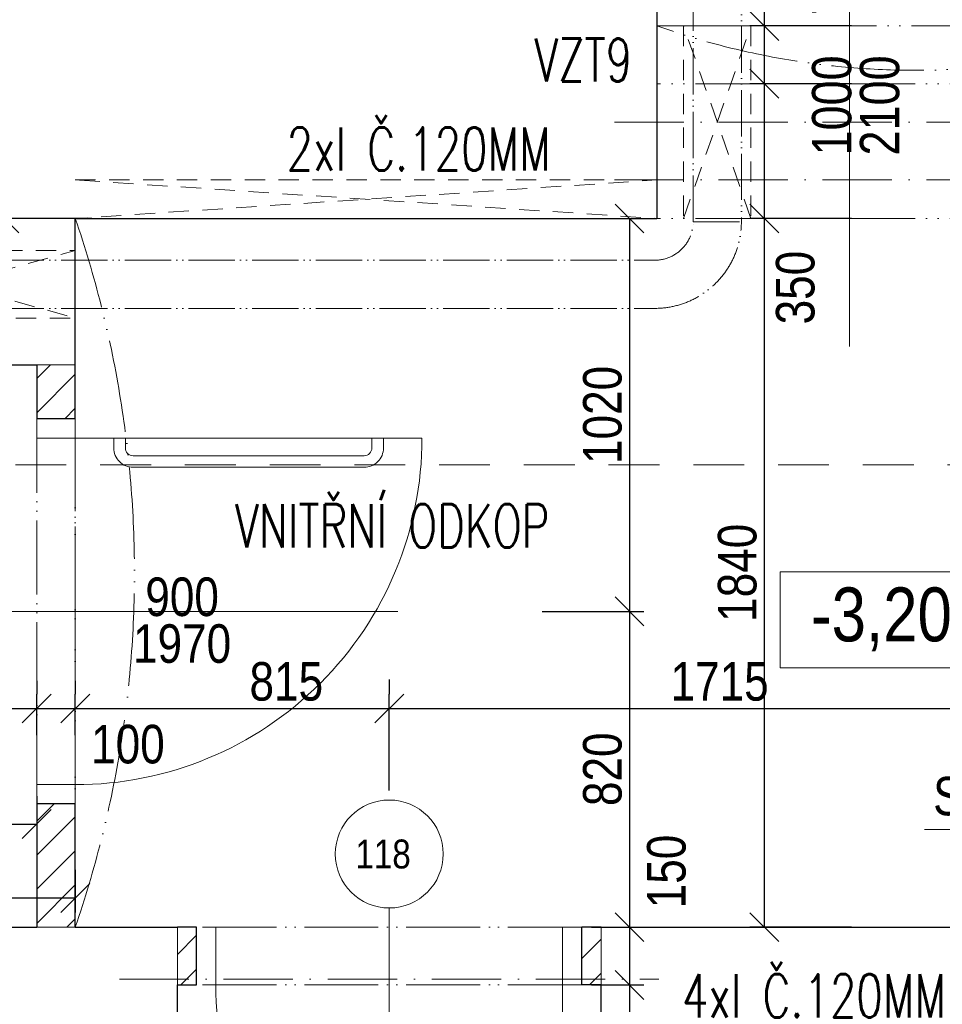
# Model space of a CAD drawing. Header units: millimetres. Extents: x -300958 to -108039, y 30118 to 292543.
# Tile 165 of 256: x -194517 to -192122, y 123305 to 125861. Entities that reach past the tile are written whole.
import ezdxf
from ezdxf.enums import TextEntityAlignment as Align

# ---------------------------------------------------------------- set-up
doc = ezdxf.new("R2010")
doc.units = ezdxf.units.MM
doc.header["$MEASUREMENT"] = 0
for name, pattern in [('ACAD_ISO05W100', [33, 24, -3, 0, -3, 0, -3]), ('ACAD_ISO10W100', [18, 12, -3, 0, -3]), ('DGN Style 2', [879.857395, 527.914437, -351.942958])]:
    doc.linetypes.add(name, pattern=pattern)
doc.layers.get('0').update_dxf_attribs({"lineweight": 13})
doc.layers.get('Defpoints').update_dxf_attribs({"color": 3, "lineweight": 13})
for name, color, linetype, lineweight in [('dims', 7, 'Continuous', 9), ('dvere', 7, 'Continuous', 9), ('legenda', 7, 'Continuous', 13), ('Materiály', 1, 'Continuous', 13), ('navrh', 1, 'Continuous', 9), ('OCEL', 7, 'Continuous', 13), ('popis', 7, 'Continuous', 9), ('PSV', 7, 'Continuous', 13), ('tenka', 7, 'Continuous', 13), ('výškové kóty', 7, 'Continuous', 13), ('walls', 7, 'Continuous', 13), ('zarizovaky', 5, 'Continuous', 9), ('zařizovací předměty', 7, 'Continuous', 9)]:
    doc.layers.add(name, color=color, linetype=linetype, lineweight=lineweight)
doc.styles.add('STYLE-0', font='ARIALN.TTF')
doc.styles.add('Style-Arial', font='arial.ttf')
doc.dimstyles.new('arch', dxfattribs={"dimscale": 50, "dimtxt": 2.5, "dimasz": 2.5, "dimexe": 1.25, "dimexo": 0.9, "dimtad": 1, "dimdec": 0, "dimtxsty": 'STYLE-0', "dimblk": 'ARCHTICK', "dimcen": 2.5, "dimadec": 0, "dimazin": 0, "dimtfac": 1, "dimtdec": 0, "dimtmove": 2, "dimatfit": 3, "dimldrblk": 'ARCHTICK', "dimfxl": 0, "dimarcsym": 0})

# ---------------------------------------------------------------- blocks, each defined once
blk = doc.blocks.new('_ArchTick')
at = {"color": 0, "linetype": 'ByBlock', "flags": 128}
blk.add_lwpolyline([(-0.5, -0.5), (0.5, 0.5)], dxfattribs=at)
blk = doc.blocks.new('*D2594')
at = {"layer": 'Defpoints', "color": 0, "linetype": 'Continuous'}
for p in [(-191842.6, 124072.7), (-191842.6, 123974), (-193557.6, 123784.9)]:
    blk.add_point(p, dxfattribs=at)
at = {"layer": 'dims', "color": 0, "linetype": 'Continuous', "lineweight": -2}
for p, q in [((-193557.6, 123859.9), (-193557.6, 124110.2)), ((-191842.6, 124049), (-191842.6, 124110.2)), ((-193557.6, 124072.7), (-191842.6, 124072.7))]:
    blk.add_line(p, q, dxfattribs=at)
at = {"layer": 'dims', "color": 0, "linetype": 'Continuous', "lineweight": -2, "xscale": 75, "yscale": 75, "zscale": 75, "rotation": 180}
blk.add_blockref('_ArchTick', (-193557.6, 124072.7), dxfattribs=at)
at = {"layer": 'dims', "color": 0, "linetype": 'Continuous', "lineweight": -2, "xscale": 75, "yscale": 75, "zscale": 75}
blk.add_blockref('_ArchTick', (-191842.6, 124072.7), dxfattribs=at)
at = {"layer": 'dims', "color": 0, "linetype": 'Continuous', "insert": (-192700.1, 124142.5), "char_height": 100, "attachment_point": 5, "style": 'STYLE-0'}
blk.add_mtext('1715', dxfattribs=at)
blk = doc.blocks.new('*D2595')
at = {"layer": 'Defpoints', "color": 0, "linetype": 'Continuous'}
for p in [(-193557.6, 124072.7), (-193557.6, 124072.7), (-194372.6, 123928.6)]:
    blk.add_point(p, dxfattribs=at)
at = {"layer": 'dims', "color": 0, "linetype": 'Continuous', "lineweight": -2}
for p, q in [((-193557.6, 124147.7), (-193557.6, 124110.2)), ((-194372.6, 124003.6), (-194372.6, 124110.2)), ((-194372.6, 124072.7), (-193557.6, 124072.7))]:
    blk.add_line(p, q, dxfattribs=at)
at = {"layer": 'dims', "color": 0, "linetype": 'Continuous', "lineweight": -2, "xscale": 75, "yscale": 75, "zscale": 75, "rotation": 180}
blk.add_blockref('_ArchTick', (-194372.6, 124072.7), dxfattribs=at)
at = {"layer": 'dims', "color": 0, "linetype": 'Continuous', "lineweight": -2, "xscale": 75, "yscale": 75, "zscale": 75}
blk.add_blockref('_ArchTick', (-193557.6, 124072.7), dxfattribs=at)
at = {"layer": 'dims', "color": 0, "linetype": 'Continuous', "insert": (-193824.8, 124142.5), "char_height": 100, "attachment_point": 5, "style": 'STYLE-0'}
blk.add_mtext('815', dxfattribs=at)
blk = doc.blocks.new('*D2602')
at = {"layer": 'Defpoints', "color": 0, "linetype": 'Continuous'}
for p in [(-192282.3, 127165), (-192584, 125845), (-192282.3, 125845)]:
    blk.add_point(p, dxfattribs=at)
at = {"layer": 'dims', "color": 0, "linetype": 'Continuous', "lineweight": -2}
for p, q in [((-192357.3, 127165), (-192621.5, 127165)), ((-192584, 127165), (-192584, 125845)), ((-192357.3, 125845), (-192621.5, 125845))]:
    blk.add_line(p, q, dxfattribs=at)
at = {"layer": 'dims', "color": 0, "linetype": 'Continuous', "lineweight": -2, "xscale": 75, "yscale": 75, "zscale": 75}
for p, rotation in [((-192584, 127165), 90), ((-192584, 125845), 270)]:
    blk.add_blockref('_ArchTick', p, dxfattribs=dict(at, rotation=rotation))
at = {"layer": 'dims', "color": 0, "linetype": 'Continuous', "insert": (-192653.8, 126155.7), "char_height": 100, "attachment_point": 5, "rotation": 90, "style": 'STYLE-0'}
blk.add_mtext('1320', dxfattribs=at)
blk = doc.blocks.new('*D2603')
at = {"layer": 'Defpoints', "color": 0, "linetype": 'Continuous'}
for p in [(-192282.3, 125695), (-192584, 125345), (-192282.3, 125345)]:
    blk.add_point(p, dxfattribs=at)
at = {"layer": 'dims', "color": 0, "linetype": 'Continuous', "lineweight": -2}
for p, q in [((-192357.3, 125695), (-192621.5, 125695)), ((-192584, 125695), (-192584, 125345)), ((-192357.3, 125345), (-192621.5, 125345))]:
    blk.add_line(p, q, dxfattribs=at)
at = {"layer": 'dims', "color": 0, "linetype": 'Continuous', "lineweight": -2, "xscale": 75, "yscale": 75, "zscale": 75}
for p, rotation in [((-192584, 125695), 90), ((-192584, 125345), 270)]:
    blk.add_blockref('_ArchTick', p, dxfattribs=dict(at, rotation=rotation))
at = {"layer": 'dims', "color": 0, "linetype": 'Continuous', "insert": (-192503.2, 125165.6), "char_height": 100, "attachment_point": 5, "rotation": 90, "style": 'STYLE-0'}
blk.add_mtext('350', dxfattribs=at)
blk = doc.blocks.new('*D2604')
at = {"layer": 'Defpoints', "color": 0, "linetype": 'Continuous'}
for p in [(-192282.3, 125345), (-192584, 123505), (-192282.3, 123505)]:
    blk.add_point(p, dxfattribs=at)
at = {"layer": 'dims', "color": 0, "linetype": 'Continuous', "lineweight": -2}
for p, q in [((-192357.3, 125345), (-192621.5, 125345)), ((-192584, 125345), (-192584, 123505)), ((-192357.3, 123505), (-192621.5, 123505))]:
    blk.add_line(p, q, dxfattribs=at)
at = {"layer": 'dims', "color": 0, "linetype": 'Continuous', "lineweight": -2, "xscale": 75, "yscale": 75, "zscale": 75}
for p, rotation in [((-192584, 125345), 90), ((-192584, 123505), 270)]:
    blk.add_blockref('_ArchTick', p, dxfattribs=dict(at, rotation=rotation))
at = {"layer": 'dims', "color": 0, "linetype": 'Continuous', "insert": (-192653.8, 124425), "char_height": 100, "attachment_point": 5, "rotation": 90, "style": 'STYLE-0'}
blk.add_mtext('1840', dxfattribs=at)
blk = doc.blocks.new('*D2607')
at = {"layer": 'Defpoints', "color": 0, "linetype": 'Continuous'}
for p in [(-194472.6, 123772.7), (-194472.6, 123769.9), (-194987.6, 123628.6)]:
    blk.add_point(p, dxfattribs=at)
at = {"layer": 'dims', "color": 0, "linetype": 'Continuous', "lineweight": -2}
for p, q in [((-194472.6, 123844.9), (-194472.6, 123810.2)), ((-194987.6, 123703.6), (-194987.6, 123810.2)), ((-194987.6, 123772.7), (-194472.6, 123772.7))]:
    blk.add_line(p, q, dxfattribs=at)
at = {"layer": 'dims', "color": 0, "linetype": 'Continuous', "lineweight": -2, "xscale": 75, "yscale": 75, "zscale": 75, "rotation": 180}
blk.add_blockref('_ArchTick', (-194987.6, 123772.7), dxfattribs=at)
at = {"layer": 'dims', "color": 0, "linetype": 'Continuous', "lineweight": -2, "xscale": 75, "yscale": 75, "zscale": 75}
blk.add_blockref('_ArchTick', (-194472.6, 123772.7), dxfattribs=at)
at = {"layer": 'dims', "color": 0, "linetype": 'Continuous', "insert": (-194730.1, 123842.5), "char_height": 100, "attachment_point": 5, "style": 'STYLE-0'}
blk.add_mtext('515', dxfattribs=at)
blk = doc.blocks.new('*D2609')
at = {"layer": 'Defpoints', "color": 0, "linetype": 'Continuous'}
for p in [(-194372.6, 124072.7), (-194372.6, 124069.9), (-194472.6, 123928.6)]:
    blk.add_point(p, dxfattribs=at)
at = {"layer": 'dims', "color": 0, "linetype": 'Continuous', "lineweight": -2}
for p, q in [((-194372.6, 124144.9), (-194372.6, 124110.2)), ((-194472.6, 124003.6), (-194472.6, 124110.2)), ((-194472.6, 124072.7), (-194372.6, 124072.7))]:
    blk.add_line(p, q, dxfattribs=at)
at = {"layer": 'dims', "color": 0, "linetype": 'Continuous', "lineweight": -2, "xscale": 75, "yscale": 75, "zscale": 75, "rotation": 180}
blk.add_blockref('_ArchTick', (-194472.6, 124072.7), dxfattribs=at)
at = {"layer": 'dims', "color": 0, "linetype": 'Continuous', "lineweight": -2, "xscale": 75, "yscale": 75, "zscale": 75}
blk.add_blockref('_ArchTick', (-194372.6, 124072.7), dxfattribs=at)
at = {"layer": 'dims', "color": 0, "linetype": 'Continuous', "insert": (-194235.9, 123979.6), "char_height": 100, "attachment_point": 5, "style": 'STYLE-0'}
blk.add_mtext('100', dxfattribs=at)
blk = doc.blocks.new('*D2614')
at = {"layer": 'Defpoints', "color": 0, "linetype": 'Continuous'}
for p in [(-194472.6, 124072.7), (-194472.6, 124069.9), (-196472.6, 123853.6)]:
    blk.add_point(p, dxfattribs=at)
at = {"layer": 'dims', "color": 0, "linetype": 'Continuous', "lineweight": -2}
for p, q in [((-194472.6, 124144.9), (-194472.6, 124110.2)), ((-196472.6, 123928.6), (-196472.6, 124110.2)), ((-196472.6, 124072.7), (-194472.6, 124072.7))]:
    blk.add_line(p, q, dxfattribs=at)
at = {"layer": 'dims', "color": 0, "linetype": 'Continuous', "lineweight": -2, "xscale": 75, "yscale": 75, "zscale": 75, "rotation": 180}
blk.add_blockref('_ArchTick', (-196472.6, 124072.7), dxfattribs=at)
at = {"layer": 'dims', "color": 0, "linetype": 'Continuous', "lineweight": -2, "xscale": 75, "yscale": 75, "zscale": 75}
blk.add_blockref('_ArchTick', (-194472.6, 124072.7), dxfattribs=at)
at = {"layer": 'dims', "color": 0, "linetype": 'Continuous', "insert": (-195472.6, 124142.5), "char_height": 100, "attachment_point": 5, "style": 'STYLE-0'}
blk.add_mtext('2000', dxfattribs=at)
blk = doc.blocks.new('*D2616')
at = {"layer": 'Defpoints', "color": 0, "linetype": 'Continuous'}
for p in [(-193235.8, 124325), (-193107.6, 123505), (-192934, 123505)]:
    blk.add_point(p, dxfattribs=at)
at = {"layer": 'dims', "color": 0, "linetype": 'Continuous', "lineweight": -2}
for p, q in [((-193160.8, 124325), (-192896.5, 124325)), ((-192934, 124325), (-192934, 123505)), ((-193032.6, 123505), (-192896.5, 123505))]:
    blk.add_line(p, q, dxfattribs=at)
at = {"layer": 'dims', "color": 0, "linetype": 'Continuous', "lineweight": -2, "xscale": 75, "yscale": 75, "zscale": 75}
for p, rotation in [((-192934, 124325), 90), ((-192934, 123505), 270)]:
    blk.add_blockref('_ArchTick', p, dxfattribs=dict(at, rotation=rotation))
at = {"layer": 'dims', "color": 0, "linetype": 'Continuous', "insert": (-193003.8, 123915), "char_height": 100, "attachment_point": 5, "rotation": 90, "style": 'STYLE-0'}
blk.add_mtext('820', dxfattribs=at)
blk = doc.blocks.new('*D2617')
at = {"layer": 'Defpoints', "color": 0, "linetype": 'Continuous'}
for p in [(-193235.8, 125345), (-193235.8, 124325), (-192934, 124325)]:
    blk.add_point(p, dxfattribs=at)
at = {"layer": 'dims', "color": 0, "linetype": 'Continuous', "lineweight": -2}
for p, q in [((-193160.8, 125345), (-192896.5, 125345)), ((-192934, 125345), (-192934, 124325)), ((-193160.8, 124325), (-192896.5, 124325))]:
    blk.add_line(p, q, dxfattribs=at)
at = {"layer": 'dims', "color": 0, "linetype": 'Continuous', "lineweight": -2, "xscale": 75, "yscale": 75, "zscale": 75}
for p, rotation in [((-192934, 125345), 90), ((-192934, 124325), 270)]:
    blk.add_blockref('_ArchTick', p, dxfattribs=dict(at, rotation=rotation))
at = {"layer": 'dims', "color": 0, "linetype": 'Continuous', "insert": (-193003.8, 124835), "char_height": 100, "attachment_point": 5, "rotation": 90, "style": 'STYLE-0'}
blk.add_mtext('1020', dxfattribs=at)
blk = doc.blocks.new('*D2618')
at = {"layer": 'Defpoints', "color": 0, "linetype": 'Continuous'}
for p in [(-193107.6, 123505), (-193107.6, 123355), (-192934, 123355)]:
    blk.add_point(p, dxfattribs=at)
at = {"layer": 'dims', "color": 0, "linetype": 'Continuous', "lineweight": -2}
for p, q in [((-193032.6, 123505), (-192896.5, 123505)), ((-192934, 123505), (-192934, 123355)), ((-193032.6, 123355), (-192896.5, 123355))]:
    blk.add_line(p, q, dxfattribs=at)
at = {"layer": 'dims', "color": 0, "linetype": 'Continuous', "lineweight": -2, "xscale": 75, "yscale": 75, "zscale": 75}
for p, rotation in [((-192934, 123505), 90), ((-192934, 123355), 270)]:
    blk.add_blockref('_ArchTick', p, dxfattribs=dict(at, rotation=rotation))
at = {"layer": 'dims', "color": 0, "linetype": 'Continuous', "insert": (-192837.7, 123649.5), "char_height": 100, "attachment_point": 5, "rotation": 90, "style": 'STYLE-0'}
blk.add_mtext('150', dxfattribs=at)
blk = doc.blocks.new('*D2619')
at = {"layer": 'Defpoints', "color": 0, "linetype": 'Continuous'}
for p in [(-193057.6, 123355), (-193107.6, 122785), (-192934, 122785)]:
    blk.add_point(p, dxfattribs=at)
at = {"layer": 'dims', "color": 0, "linetype": 'Continuous', "lineweight": -2}
for p, q in [((-192982.6, 123355), (-192896.5, 123355)), ((-192934, 123355), (-192934, 122785)), ((-193032.6, 122785), (-192896.5, 122785))]:
    blk.add_line(p, q, dxfattribs=at)
at = {"layer": 'dims', "color": 0, "linetype": 'Continuous', "lineweight": -2, "xscale": 75, "yscale": 75, "zscale": 75}
for p, rotation in [((-192934, 123355), 90), ((-192934, 122785), 270)]:
    blk.add_blockref('_ArchTick', p, dxfattribs=dict(at, rotation=rotation))
at = {"layer": 'dims', "color": 0, "linetype": 'Continuous', "insert": (-192835.8, 123070), "char_height": 100, "attachment_point": 5, "rotation": 90, "style": 'STYLE-0'}
blk.add_mtext('570', dxfattribs=at)
blk = doc.blocks.new('*D2044')
at = {"layer": 'Defpoints', "color": 0, "linetype": 'Continuous'}
for p in [(-192282.3, 125845), (-192584, 125695), (-192282.3, 125695)]:
    blk.add_point(p, dxfattribs=at)
at = {"layer": 'dims', "color": 0, "linetype": 'Continuous', "lineweight": -2}
for p, q in [((-192357.3, 125845), (-192621.5, 125845)), ((-192584, 125845), (-192584, 125695)), ((-192357.3, 125695), (-192621.5, 125695))]:
    blk.add_line(p, q, dxfattribs=at)
at = {"layer": 'dims', "color": 0, "linetype": 'Continuous', "lineweight": -2, "xscale": 75, "yscale": 75, "zscale": 75}
for p, rotation in [((-192584, 125845), 90), ((-192584, 125695), 270)]:
    blk.add_blockref('_ArchTick', p, dxfattribs=dict(at, rotation=rotation))
at = {"layer": 'dims', "color": 0, "linetype": 'Continuous', "insert": (-192498.5, 125966.5), "char_height": 100, "attachment_point": 5, "rotation": 90, "style": 'STYLE-0'}
blk.add_mtext('150', dxfattribs=at)
blk = doc.blocks.new('*D2045')
at = {"layer": 'Defpoints', "color": 0, "linetype": 'Continuous'}
for p in [(-194254.8, 125965), (-194556.5, 125345), (-194254.8, 125345)]:
    blk.add_point(p, dxfattribs=at)
at = {"layer": 'dims', "color": 0, "linetype": 'Continuous', "lineweight": -2}
for p, q in [((-194329.8, 125965), (-194594, 125965)), ((-194556.5, 125965), (-194556.5, 125345)), ((-194329.8, 125345), (-194594, 125345))]:
    blk.add_line(p, q, dxfattribs=at)
at = {"layer": 'dims', "color": 0, "linetype": 'Continuous', "lineweight": -2, "xscale": 75, "yscale": 75, "zscale": 75}
for p, rotation in [((-194556.5, 125965), 90), ((-194556.5, 125345), 270)]:
    blk.add_blockref('_ArchTick', p, dxfattribs=dict(at, rotation=rotation))
at = {"layer": 'dims', "color": 0, "linetype": 'Continuous', "insert": (-194626.3, 125655), "char_height": 100, "attachment_point": 5, "rotation": 90, "style": 'STYLE-0'}
blk.add_mtext('620', dxfattribs=at)
blk = doc.blocks.new('*D2046')
at = {"layer": 'Defpoints', "color": 0, "linetype": 'Continuous'}
for p in [(-195002.6, 123908.6), (-194372.6, 123728.6), (-194372.6, 123581)]:
    blk.add_point(p, dxfattribs=at)
at = {"layer": 'dims', "color": 0, "linetype": 'Continuous', "lineweight": -2}
for p, q in [((-195002.6, 123833.6), (-195002.6, 123543.5)), ((-194372.6, 123653.6), (-194372.6, 123543.5)), ((-195002.6, 123581), (-194372.6, 123581))]:
    blk.add_line(p, q, dxfattribs=at)
at = {"layer": 'dims', "color": 0, "linetype": 'Continuous', "lineweight": -2, "xscale": 75, "yscale": 75, "zscale": 75, "rotation": 180}
blk.add_blockref('_ArchTick', (-195002.6, 123581), dxfattribs=at)
at = {"layer": 'dims', "color": 0, "linetype": 'Continuous', "lineweight": -2, "xscale": 75, "yscale": 75, "zscale": 75}
blk.add_blockref('_ArchTick', (-194372.6, 123581), dxfattribs=at)
at = {"layer": 'dims', "color": 0, "linetype": 'Continuous', "insert": (-194687.6, 123650.8), "char_height": 100, "attachment_point": 5, "style": 'STYLE-0'}
blk.add_mtext('630', dxfattribs=at)

msp = doc.modelspace()

# ---------------------------------------------------------------- hatches: boundary and pattern name
at = {"layer": 'Materiály', "linetype": 'Continuous'}
h = msp.add_hatch(dxfattribs=at)
h.set_pattern_fill('ANSI31', color=256, scale=500, style=0)
h.set_pattern_definition([(45, (31500, 0), (-44.194174, 44.194174), [])])
h.paths.add_polyline_path([(-194372.6, 124965), (-194472.6, 124965), (-194472.6, 124825), (-194372.6, 124825)])
h.paths.add_polyline_path([(-194372.6, 123825), (-194472.6, 123825), (-194472.6, 123505), (-194372.6, 123505)])
h = msp.add_hatch(dxfattribs=at)
h.set_pattern_fill('ANSI31', color=256, scale=500, style=0)
h.set_pattern_definition([(45, (31150, 9e-11), (-44.194174, 44.194174), [])])
h.paths.add_polyline_path([(-194057.6, 123505), (-194107.6, 123505), (-194107.6, 123355), (-194057.6, 123355)])
h.paths.add_polyline_path([(-193007.6, 123505), (-193057.6, 123505), (-193057.6, 123355), (-193007.6, 123355)])

# ---------------------------------------------------------------- linework, layer by layer
at = {"layer": 'dvere', "linetype": 'Continuous'}
for p, q in [((-192362.6, 126199.7), (-192362.6, 125012.4)), ((-194372.6, 124775), (-194472.6, 124775)), ((-194582.5, 124325), (-193535.3, 124325)), ((-194372.6, 123875), (-194472.6, 123875)), ((-193557.6, 123555), (-193557.6, 122517.7)), ((-194007.6, 123355), (-194007.6, 123505)), ((-193107.6, 123355), (-193107.6, 123505))]:
    msp.add_line(p, q, dxfattribs=at)
at = {"layer": 'dvere', "linetype": 'ACAD_ISO05W100', "ltscale": 8}
for p, q in [((-194472.6, 124825), (-194472.6, 123825)), ((-194372.6, 123825), (-194372.6, 124825)), ((-193057.6, 123505), (-194057.6, 123505)), ((-193057.6, 123355), (-194057.6, 123355))]:
    msp.add_line(p, q, dxfattribs=at)
at = {"layer": 'dvere', "linetype": 'Continuous', "flags": 128}
for points in [[(-194372.6, 124775), (-193472.6, 124775), (-194372.6, 124775), (-193472.6, 124775, -0.414214), (-194372.6, 123875)], [(-193107.6, 123355), (-193107.6, 122455), (-193107.6, 123355), (-193107.6, 122455, -0.414214), (-194007.6, 123355)]]:
    msp.add_lwpolyline(points, format="xyb", dxfattribs=at)
at = {"layer": 'navrh', "linetype": 'Continuous', "lineweight": 30}
for p, q in [((-194472.6, 124965), (-194472.6, 124825)), ((-194372.6, 124825), (-194372.6, 124965)), ((-194372.6, 124825), (-194472.6, 124825)), ((-194472.6, 123825), (-194472.6, 123505)), ((-194372.6, 123825), (-194472.6, 123825)), ((-194372.6, 123505), (-194372.6, 123825)), ((-194057.6, 123505), (-194107.6, 123505)), ((-194057.6, 123355), (-194057.6, 123505)), ((-193057.6, 123355), (-193057.6, 123505)), ((-193007.6, 123505), (-193057.6, 123505)), ((-194107.6, 123355), (-194057.6, 123355)), ((-194107.6, 122785), (-194107.6, 123355)), ((-193007.6, 123355), (-193057.6, 123355)), ((-193007.6, 122785), (-193007.6, 123355))]:
    msp.add_line(p, q, dxfattribs=at)
at = {"layer": 'OCEL', "linetype": 'ACAD_ISO10W100', "ltscale": 15}
for p, q in [((-191712.6, 125595), (-193012.6, 125595)), ((-191712.6, 125445), (-193012.6, 125445)), ((-194257.6, 123370), (-192857.6, 123370))]:
    msp.add_line(p, q, dxfattribs=at)
at = {"layer": 'popis', "flags": 128}
msp.add_lwpolyline([(-192168.2, 123758.4), (-191533.9, 123758.4), (-191362.6, 123505), (-191421.8, 123529.6)], dxfattribs=at)
at = {"layer": 'PSV', "linetype": 'Continuous', "lineweight": 0}
msp.add_circle((-193557.6, 123695), 140.1, dxfattribs=at)
at = {"layer": 'tenka', "linetype": 'ACAD_ISO05W100', "ltscale": 10}
for p, q in [((-192862.6, 125845), (-191522.6, 125845)), ((-191862.6, 125695), (-192862.6, 125695)), ((-191862.6, 125345), (-192862.6, 125345)), ((-194372.6, 124825), (-194372.6, 123505))]:
    msp.add_line(p, q, dxfattribs=at)
at = {"layer": 'tenka', "linetype": 'DGN Style 2', "ltscale": 0.1}
for p, q in [((-192793.6, 125845), (-192793.6, 125345)), ((-192793.6, 125345), (-192618.6, 125845)), ((-192618.6, 125345), (-192793.6, 125845)), ((-192618.6, 125845), (-192618.6, 125345))]:
    msp.add_line(p, q, dxfattribs=at)
at = {"layer": 'tenka', "linetype": 'Continuous'}
for p, q in [((-194472.6, 124965), (-194372.6, 124965)), ((-194472.6, 123505), (-194372.6, 123505)), ((-194107.6, 123355), (-194107.6, 123505)), ((-193007.6, 123355), (-193007.6, 123505))]:
    msp.add_line(p, q, dxfattribs=at)
at = {"layer": 'tenka', "linetype": 'DGN Style 2', "ltscale": 0.25}
msp.add_line((-196287.6, 124705), (-190867.6, 124705), dxfattribs=at)
at = {"layer": 'tenka', "linetype": 'ACAD_ISO05W100', "ltscale": 10, "flags": 128}
for points in [[(-191522.6, 125845, -0.172057), (-192862.6, 125845)], [(-194372.6, 125345, -0.166999), (-194372.6, 123505)]]:
    msp.add_lwpolyline(points, format="xyb", dxfattribs=at)
at = {"layer": 'tenka', "linetype": 'DGN Style 2', "ltscale": 0.1, "flags": 128}
for points in [[(-194372.6, 125445), (-192862.6, 125445), (-194372.6, 125345), (-192862.6, 125345), (-194372.6, 125445)], [(-195002.6, 125261.6), (-194372.6, 125261.6), (-195002.6, 125086.6), (-194372.6, 125086.6), (-195002.6, 125261.6)]]:
    msp.add_lwpolyline(points, dxfattribs=at)
at = {"layer": 'výškové kóty', "linetype": 'Continuous', "lineweight": 0, "flags": 128}
msp.add_lwpolyline([(-192543.2, 124427.9), (-191872.5, 124427.9), (-191872.5, 124178.3), (-192543.2, 124178.3)], close=True, dxfattribs=at)
at = {"layer": 'walls', "linetype": 'Continuous', "lineweight": 30}
for p, q in [((-192862.6, 125965), (-192862.6, 125345)), ((-194372.6, 125345), (-192862.6, 125345)), ((-194372.6, 124965), (-194372.6, 125345)), ((-195002.6, 124965), (-194472.6, 124965)), ((-194987.6, 123505), (-194472.6, 123505)), ((-194372.6, 123505), (-194107.6, 123505)), ((-193007.6, 123505), (-191042.6, 123505))]:
    msp.add_line(p, q, dxfattribs=at)
at = {"layer": 'zarizovaky', "linetype": 'Continuous', "lineweight": 0, "flags": 128}
for points in [[(-193572.6, 124774), (-193572.6, 124749, -0.414214), (-193622.6, 124699), (-194222.6, 124699, -0.414214), (-194272.6, 124749), (-194272.6, 124775), (-194272.6, 124775)], [(-193602.6, 124774), (-193602.6, 124749, -0.414214), (-193622.6, 124729), (-194222.6, 124729, -0.414214), (-194242.6, 124749), (-194242.6, 124775)]]:
    msp.add_lwpolyline(points, format="xyb", dxfattribs=at)
at = {"layer": 'zařizovací předměty', "linetype": 'ACAD_ISO05W100', "lineweight": 0, "ltscale": 5}
for p, q in [((-192768.6, 125336.6), (-192768.6, 127165)), ((-192643.6, 127165), (-192643.6, 125336.6)), ((-192768.6, 125336.6), (-192643.6, 125336.6)), ((-195400, 125236.6), (-192868.6, 125236.6)), ((-195400, 125111.6), (-192868.6, 125111.6))]:
    msp.add_line(p, q, dxfattribs=at)
for radius in [100, 225]:
    msp.add_arc((-192868.6, 125336.6), radius, 270, 0, dxfattribs=at)

# ---------------------------------------------------------------- texts
at = {"layer": 'dims', "linetype": 'Continuous', "style": 'STYLE-0'}
msp.add_text('SV = 1910', height=100, dxfattribs=at).set_placement((-191876.6, 123845.4), align=Align.MIDDLE_CENTER)
at = {"layer": 'dvere', "linetype": 'Continuous', "insert": (-192346.3, 125638.5), "char_height": 102, "attachment_point": 5, "rotation": 90, "line_spacing_factor": 0.731636, "style": 'STYLE-0'}
msp.add_mtext('1000\\P2100', dxfattribs=at)
at = {"layer": 'dvere', "linetype": 'Continuous', "insert": (-194095.3, 124301.4), "char_height": 100, "attachment_point": 5, "line_spacing_factor": 0.72871, "style": 'STYLE-0'}
msp.add_mtext('900\\P1970', dxfattribs=at)
at = {"layer": 'legenda', "linetype": 'Continuous', "lineweight": 0, "char_height": 112, "attachment_point": 4, "rotation": 0.0091, "line_spacing_factor": 0.803213, "style": 'Style-Arial'}
for s, insert in [('{\\Fromans|c238;\\W0.71429;2xI Č.120MM}', (-193823.8, 125525.3)), ('{\\Fromans|c238;\\W0.71429;4xI Č.120MM}', (-192797.7, 123326.7))]:
    msp.add_mtext(s, dxfattribs=dict(at, insert=insert))
at = {"layer": 'popis', "linetype": 'Continuous', "char_height": 112, "attachment_point": 4, "rotation": 0.0012, "line_spacing_factor": 0.765173, "style": 'Style-Arial'}
for s, insert in [('{\\Fromans|c238;\\W0.71429;VZT9}', (-193180.7, 125756.6)), ('{\\Fromans|c238;\\W0.7143;VNITŘNÍ ODKOP}', (-193957.8, 124547))]:
    msp.add_mtext(s, dxfattribs=dict(at, insert=insert))
at = {"layer": 'PSV', "linetype": 'Continuous', "lineweight": 0, "style": 'STYLE-0'}
msp.add_text('118', height=75, dxfattribs=at).set_placement((-193573.5, 123695), align=Align.MIDDLE_CENTER)
at = {"layer": 'výškové kóty', "linetype": 'Continuous', "lineweight": 0, "insert": (-192462.7, 124387), "char_height": 140, "width": 1046.843, "attachment_point": 1, "style": 'STYLE-0'}
msp.add_mtext('-3,200', dxfattribs=at)

# ---------------------------------------------------------------- dimensions: what is measured, and where the dimension line sits
at = {"layer": 'dims', "linetype": 'Continuous'}
for base, p1, p2, picture, middle in [((-192584, 125845), (-192282.3, 127165), (-192282.3, 125845), '*D2602', (-192653.8, 126155.7)), ((-192584, 125695), (-192282.3, 125845), (-192282.3, 125695), '*D2044', (-192498.5, 125966.5)), ((-192584, 125345), (-192282.3, 125695), (-192282.3, 125345), '*D2603', (-192503.2, 125165.6)), ((-192934, 123355), (-193107.6, 123505), (-193107.6, 123355), '*D2618', (-192837.7, 123649.5)), ((-192934, 122785), (-193057.6, 123355), (-193107.6, 122785), '*D2619', (-192835.8, 123070))]:
    dim = msp.add_linear_dim(base=base, p1=p1, p2=p2, angle=270, dimstyle='arch', override={"dimtxt": 2, "dimasz": 1.5, "dimexe": 0.75, "dimexo": 1.5, "dimgap": 0.375, "dimcen": 0.05}, dxfattribs=at)
    dim.commit()
    dim.dimension.update_dxf_attribs({"geometry": picture, "text_midpoint": middle, "dimtype": 160})
for base, p1, p2, picture, middle in [((-194556.5, 125345), (-194254.8, 125965), (-194254.8, 125345), '*D2045', (-194626.3, 125655)), ((-192934, 124325), (-193235.8, 125345), (-193235.8, 124325), '*D2617', (-193003.8, 124835)), ((-192584, 123505), (-192282.3, 125345), (-192282.3, 123505), '*D2604', (-192653.8, 124425)), ((-192934, 123505), (-193235.8, 124325), (-193107.6, 123505), '*D2616', (-193003.8, 123915))]:
    dim = msp.add_linear_dim(base=base, p1=p1, p2=p2, angle=270, dimstyle='arch', override={"dimtxt": 2, "dimasz": 1.5, "dimexe": 0.75, "dimexo": 1.5, "dimgap": 0.375, "dimcen": 0.05}, dxfattribs=at)
    dim.commit()
    dim.dimension.update_dxf_attribs({"geometry": picture, "text_midpoint": middle})
for base, p1, p2, picture, middle in [((-194472.6, 124072.7), (-196472.6, 123853.6), (-194472.6, 124069.9), '*D2614', (-195472.6, 124142.5)), ((-191842.6, 124072.7), (-193557.6, 123784.9), (-191842.6, 123974), '*D2594', (-192700.1, 124142.5)), ((-194372.6, 123581), (-195002.6, 123908.6), (-194372.6, 123728.6), '*D2046', (-194687.6, 123650.8)), ((-194472.6, 123772.7), (-194987.6, 123628.6), (-194472.6, 123769.9), '*D2607', (-194730.1, 123842.5))]:
    dim = msp.add_linear_dim(base=base, p1=p1, p2=p2, dimstyle='arch', override={"dimtxt": 2, "dimasz": 1.5, "dimexe": 0.75, "dimexo": 1.5, "dimgap": 0.375, "dimcen": 0.05}, dxfattribs=at)
    dim.commit()
    dim.dimension.update_dxf_attribs({"geometry": picture, "text_midpoint": middle})
for base, p1, p2, picture, middle in [((-193557.6, 124072.7), (-194372.6, 123928.6), (-193557.6, 124072.7), '*D2595', (-193824.8, 124142.5)), ((-194372.6, 124072.7), (-194472.6, 123928.6), (-194372.6, 124069.9), '*D2609', (-194235.9, 123979.6))]:
    dim = msp.add_linear_dim(base=base, p1=p1, p2=p2, dimstyle='arch', override={"dimtxt": 2, "dimasz": 1.5, "dimexe": 0.75, "dimexo": 1.5, "dimgap": 0.375, "dimcen": 0.05}, dxfattribs=at)
    dim.commit()
    dim.dimension.update_dxf_attribs({"geometry": picture, "text_midpoint": middle, "dimtype": 160})

doc.saveas('drawing.dxf')
